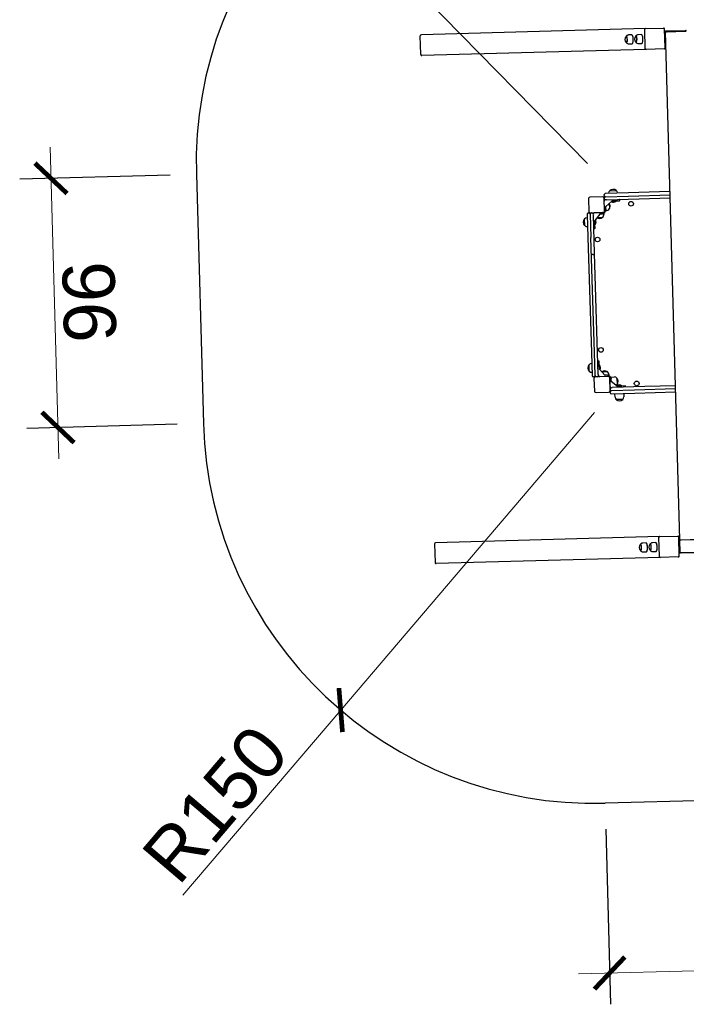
# Model space of a CAD drawing. Header units: millimetres. Extents: x 115689 to 123680, y 15655 to 20110.
# Tile 13 of 21: x 116945 to 117201, y 19043 to 19421. Entities that reach past the tile are written whole.
import ezdxf

# ---------------------------------------------------------------- set-up
doc = ezdxf.new("R2010")
doc.units = ezdxf.units.MM
doc.header["$LTSCALE"] = 100
doc.header["$MEASUREMENT"] = 0
doc.linetypes.add('DASHED', pattern=[0.75, 0.5, -0.25])
for name, color, linetype in [('2D_METAL', 232, 'Continuous'), ('4.Piłkochwyty', 30, 'DASHED'), ('Warstwa1', 1, 'Continuous')]:
    doc.layers.add(name, color=color, linetype=linetype)
doc.styles.add('styl3', font='ARIAL.TTF', dxfattribs={"height": 20})
doc.dimstyles.new('ISO-25$0', dxfattribs={"dimtxt": 10, "dimasz": 10, "dimexe": 5, "dimexo": 12, "dimgap": 2, "dimtad": 1, "dimdec": 0, "dimtxsty": 'Standard', "dimblk": 'ARCHTICK', "dimcen": 2.5, "dimdle": 5, "dimadec": 0, "dimazin": 0, "dimtfac": 1, "dimtdec": 0, "dimtmove": 0, "dimatfit": 3, "dimfxl": 1, "dimlwd": 0, "dimarcsym": 0})

# ---------------------------------------------------------------- blocks, each defined once
blk = doc.blocks.new('_ArchTick')
at = {"layer": 'Warstwa1', "color": 0, "const_width": 0.15}
blk.add_lwpolyline([(-0.5, -0.5), (0.5, 0.5)], dxfattribs=at)
blk = doc.blocks.new('*D652')
at = {"layer": '2D_METAL', "color": 1, "linetype": 'ByBlock', "lineweight": 0}
for p in [(117165.58, 19270.42), (117007.83, 19085.24)]:
    blk.add_line(p, (117068.3, 19156.23), dxfattribs=at)
at = {"layer": 'Defpoints', "color": 0, "linetype": 'ByBlock'}
for p in [(117165.58, 19270.42), (117068.3, 19156.23)]:
    blk.add_point(p, dxfattribs=at)
at = {"layer": '2D_METAL', "color": 1, "linetype": 'ByBlock', "lineweight": 0, "xscale": 12, "yscale": 12, "zscale": 12, "rotation": 49.57208077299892}
blk.add_blockref('_ArchTick', (117068.3, 19156.23), dxfattribs=at)
at = {"layer": '2D_METAL', "color": 4, "linetype": 'ByBlock', "insert": (117020.23, 19120.17), "char_height": 20, "attachment_point": 5, "rotation": 49.5721, "style": 'styl3'}
blk.add_mtext('R150', dxfattribs=at)
blk = doc.blocks.new('*D653')
at = {"layer": '2D_METAL', "color": 1, "linetype": 'ByBlock', "lineweight": 0}
for p in [(116959.43, 19573.68), (117162.9, 19366)]:
    blk.add_line(p, (117057.93, 19473.15), dxfattribs=at)
at = {"layer": 'Defpoints', "color": 0, "linetype": 'ByBlock'}
for p in [(117057.93, 19473.15), (117162.9, 19366)]:
    blk.add_point(p, dxfattribs=at)
at = {"layer": '2D_METAL', "color": 1, "linetype": 'ByBlock', "lineweight": 0, "xscale": 12, "yscale": 12, "zscale": 12, "rotation": 314.4131943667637}
blk.add_blockref('_ArchTick', (117057.93, 19473.15), dxfattribs=at)
at = {"layer": '2D_METAL', "color": 4, "linetype": 'ByBlock', "insert": (116993.11, 19558.19), "char_height": 20, "attachment_point": 5, "rotation": 314.4132, "style": 'styl3'}
blk.add_mtext('R150', dxfattribs=at)
blk = doc.blocks.new('*D663')
at = {"layer": '2D_METAL', "color": 1, "linetype": 'ByBlock', "lineweight": -2}
for p, q in [((118946.72, 19158.79), (118948.55, 19091.64)), ((117169.93, 19110.48), (117171.75, 19043.33))]:
    blk.add_line(p, q, dxfattribs=at)
at = {"layer": '2D_METAL', "color": 1, "linetype": 'ByBlock', "lineweight": 0}
blk.add_line((117159.43, 19055), (118960.22, 19103.96), dxfattribs=at)
at = {"layer": 'Defpoints', "color": 0, "linetype": 'ByBlock'}
for p in [(118946.45, 19168.78), (117169.66, 19120.47), (118948.22, 19103.64)]:
    blk.add_point(p, dxfattribs=at)
at = {"layer": '2D_METAL', "color": 1, "linetype": 'ByBlock', "lineweight": 0, "xscale": 12, "yscale": 12, "zscale": 12}
for p, rotation in [((118948.22, 19103.64), 1.557425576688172), ((117171.43, 19055.33), 181.5574255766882)]:
    blk.add_blockref('_ArchTick', p, dxfattribs=dict(at, rotation=rotation))
at = {"layer": '2D_METAL', "color": 4, "linetype": 'ByBlock', "insert": (118059.47, 19092.52), "char_height": 20, "attachment_point": 5, "rotation": 1.5574, "style": 'styl3'}
blk.add_mtext('1777', dxfattribs=at)
blk = doc.blocks.new('*D670')
at = {"layer": '2D_METAL', "color": 1, "linetype": 'ByBlock', "lineweight": 0}
blk.add_line((116956.87, 19372.24), (116960.22, 19252.66), dxfattribs=at)
at = {"layer": '2D_METAL', "color": 1, "linetype": 'ByBlock', "lineweight": -2}
for p, q in [((117002.97, 19361.52), (116945.21, 19359.91)), ((117005.64, 19265.94), (116947.89, 19264.32))]:
    blk.add_line(p, q, dxfattribs=at)
at = {"layer": 'Defpoints', "color": 0, "linetype": 'ByBlock'}
for p in [(117012.96, 19361.8), (116959.89, 19264.66), (117015.64, 19266.22)]:
    blk.add_point(p, dxfattribs=at)
at = {"layer": '2D_METAL', "color": 1, "linetype": 'ByBlock', "lineweight": 0, "xscale": 12, "yscale": 12, "zscale": 12}
for p, rotation in [((116957.21, 19360.24), 91.60363360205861), ((116959.89, 19264.66), 271.6036336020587)]:
    blk.add_blockref('_ArchTick', p, dxfattribs=dict(at, rotation=rotation))
at = {"layer": '2D_METAL', "color": 4, "linetype": 'ByBlock', "insert": (116971.75, 19312.82), "char_height": 20, "attachment_point": 5, "rotation": 271.6036, "style": 'styl3'}
blk.add_mtext('96', dxfattribs=at)

msp = doc.modelspace()

# ---------------------------------------------------------------- linework, layer by layer
at = {"layer": '4.Piłkochwyty', "linetype": 'ByBlock'}
for p, q in [((117099.02, 19407.719), (117098.818, 19414.916)), ((117185.129, 19417.733), (117099.225, 19415.328)), ((117177.833, 19414.778), (117177.82, 19414.777)), ((117179.962, 19415.287), (117178.717, 19415.252)), ((117181.533, 19414.881), (117181.52, 19414.881)), ((117183.662, 19415.391), (117182.417, 19415.356)), ((117184.758, 19417.322), (117184.959, 19410.125)), ((117184.758, 19417.322), (117184.959, 19410.125)), ((117185.187, 19417.735), (117185.129, 19417.733)), ((117185.187, 19417.735), (117192.081, 19417.928)), ((117192.683, 19410.341), (117192.481, 19417.539)), ((117192.512, 19416.439), (117192.83, 19416.448)), ((117192.825, 19416.648), (117192.83, 19416.448)), ((117192.83, 19416.448), (117193.23, 19416.459)), ((117198.282, 19221.724), (117192.83, 19416.448)), ((117192.971, 19416.802), (117193.22, 19416.809)), ((117193.22, 19416.809), (117200.418, 19417.01)), ((117193.23, 19416.459), (117200.427, 19416.661)), ((117193.43, 19416.465), (117200.227, 19416.655)), ((117200.418, 19417.01), (117200.668, 19417.017)), ((117200.427, 19416.661), (117200.827, 19416.672)), ((117177.89, 19412.278), (117177.903, 19412.279)), ((117178.812, 19411.854), (117180.057, 19411.889)), ((117181.59, 19412.382), (117181.603, 19412.382)), ((117182.512, 19411.957), (117183.757, 19411.992)), ((117192.652, 19411.441), (117192.97, 19411.45)), ((117185.353, 19409.736), (117099.449, 19407.331)), ((117185.411, 19409.738), (117185.353, 19409.736)), ((117192.304, 19409.931), (117185.411, 19409.738)), ((117012.961, 19361.804), (117015.637, 19266.22)), ((117169.276, 19353.666), (117169.269, 19353.866)), ((117178.633, 19354.657), (117169.754, 19354.381)), ((117171.054, 19354.421), (117171.051, 19354.521)), ((117171.471, 19355.485), (117173.97, 19355.563)), ((117171.471, 19355.472), (117173.97, 19355.549)), ((117171.471, 19355.472), (117171.471, 19355.485)), ((117173.97, 19355.563), (117173.97, 19355.549)), ((117174.449, 19354.627), (117174.452, 19354.527)), ((117194.546, 19355.152), (117178.633, 19354.657)), ((117178.67, 19353.458), (117194.58, 19353.953)), ((117163.284, 19352.379), (117163.434, 19347.551)), ((117168.692, 19353.147), (117163.865, 19352.997)), ((117169.26, 19353.165), (117169.791, 19353.181)), ((117169.269, 19352.865), (117169.26, 19353.165)), ((117169.273, 19352.759), (117169.269, 19352.865)), ((117169.461, 19347.739), (117169.311, 19352.566)), ((117169.598, 19352.031), (117169.601, 19351.919)), ((117169.791, 19353.181), (117178.67, 19353.458)), ((117170.198, 19351.994), (117169.829, 19351.982)), ((117172.233, 19351.533), (117169.943, 19349.443)), ((117170.198, 19351.994), (117182.703, 19352.383)), ((117171.282, 19350.627), (117171.344, 19348.628)), ((117171.282, 19350.627), (117171.344, 19348.628)), ((117172.245, 19351.557), (117173.843, 19351.607)), ((117173.843, 19351.607), (117175.242, 19351.65)), ((117173.844, 19351.567), (117173.845, 19351.532)), ((117175.339, 19351.753), (117175.33, 19352.053)), ((117182.703, 19352.383), (117194.614, 19352.753)), ((117162.769, 19346.428), (117163.045, 19337.548)), ((117163.253, 19346.943), (117163.453, 19346.95)), ((117163.452, 19346.967), (117163.752, 19346.977)), ((117163.452, 19346.967), (117163.453, 19346.95)), ((117163.752, 19346.977), (117163.914, 19346.982)), ((117163.968, 19346.466), (117164.244, 19337.586)), ((117164.052, 19346.97), (117168.88, 19347.12)), ((117164.452, 19346.981), (117164.652, 19346.987)), ((117165.217, 19346.736), (117165.103, 19346.733)), ((117165.167, 19346.503), (117165.175, 19346.253)), ((117167.351, 19347.071), (117165.652, 19347.018)), ((117167.709, 19346.547), (117165.766, 19344.132)), ((117167.311, 19347.07), (117167.311, 19347.071)), ((117168.75, 19347.115), (117167.351, 19347.071)), ((117167.768, 19346.584), (117168.649, 19346.611)), ((117167.768, 19346.584), (117167.784, 19346.584)), ((117167.791, 19347.086), (117167.791, 19347.085)), ((117169.265, 19346.63), (117168.649, 19346.611)), ((117168.863, 19346.718), (117168.853, 19347.018)), ((117169.158, 19346.859), (117168.858, 19346.849)), ((117169.017, 19347.141), (117169.149, 19347.145)), ((117169.149, 19347.145), (117169.449, 19347.154)), ((117169.437, 19347.468), (117169.435, 19347.544)), ((117169.447, 19347.168), (117169.437, 19347.468)), ((117169.447, 19347.168), (117169.668, 19347.175)), ((117169.449, 19347.154), (117169.456, 19346.948)), ((117169.545, 19348.271), (117169.844, 19348.281)), ((117169.714, 19348.277), (117169.739, 19347.477)), ((117169.938, 19348.501), (117169.91, 19349.382)), ((117169.911, 19349.366), (117169.91, 19349.382)), ((117169.938, 19348.501), (117169.957, 19347.884)), ((117171.593, 19349.647), (117171.593, 19349.625)), ((117161.774, 19344.646), (117161.787, 19344.647)), ((117161.851, 19342.148), (117161.774, 19344.646)), ((117161.865, 19342.148), (117161.787, 19344.647)), ((117162.709, 19345.126), (117162.809, 19345.129)), ((117165.639, 19331.362), (117165.175, 19346.253)), ((117165.792, 19342.52), (117165.742, 19344.118)), ((117168.61, 19345.199), (117166.611, 19345.137)), ((117168.61, 19345.199), (117166.611, 19345.137)), ((117167.63, 19344.889), (117167.608, 19344.888)), ((117161.865, 19342.148), (117161.851, 19342.148)), ((117162.915, 19341.73), (117162.815, 19341.727)), ((117165.438, 19341.009), (117165.738, 19341.018)), ((117165.835, 19341.121), (117165.792, 19342.52)), ((117165.866, 19342.523), (117165.832, 19342.522)), ((117163.045, 19337.548), (117164.419, 19293.396)), ((117165.618, 19293.434), (117164.246, 19337.539)), ((117166.693, 19297.467), (117165.639, 19331.362)), ((117164.95, 19330.977), (117165.15, 19330.983)), ((117167.083, 19284.962), (117166.693, 19297.467)), ((117165.895, 19284.555), (117165.618, 19293.434)), ((117164.419, 19293.396), (117164.695, 19284.517)), ((117167.323, 19290.103), (117167.023, 19290.093)), ((117167.469, 19288.606), (117167.426, 19290.006)), ((117163.514, 19288.733), (117163.527, 19288.734)), ((117163.591, 19286.235), (117163.514, 19288.733)), ((117163.605, 19286.235), (117163.527, 19288.734)), ((117163.605, 19286.235), (117163.591, 19286.235)), ((117164.449, 19289.213), (117164.549, 19289.216)), ((117167.519, 19287.009), (117167.469, 19288.606)), ((117167.509, 19288.608), (117167.544, 19288.609)), ((117167.544, 19286.997), (117169.633, 19284.707)), ((117168.45, 19286.046), (117170.449, 19286.108)), ((117168.45, 19286.046), (117170.449, 19286.108)), ((117169.43, 19286.356), (117169.451, 19286.357)), ((117164.655, 19285.818), (117164.555, 19285.814)), ((117165.411, 19284.039), (117165.211, 19284.033)), ((117165.411, 19284.039), (117165.412, 19283.998)), ((117165.412, 19283.998), (117165.712, 19284.007)), ((117165.429, 19283.442), (117165.579, 19278.614)), ((117165.712, 19284.007), (117165.786, 19284.009)), ((117170.838, 19284.211), (117166.01, 19284.06)), ((117167.046, 19284.363), (117167.156, 19284.366)), ((117167.083, 19284.962), (117167.094, 19284.593)), ((117170.575, 19284.701), (117169.694, 19284.674)), ((117169.71, 19284.674), (117169.694, 19284.674)), ((117170.575, 19284.701), (117171.192, 19284.72)), ((117170.805, 19284.308), (117170.795, 19284.608)), ((117170.799, 19284.48), (117171.099, 19284.489)), ((117171.065, 19284.174), (117171.109, 19284.175)), ((117171.109, 19284.175), (117171.409, 19284.184)), ((117171.402, 19284.418), (117171.408, 19284.198)), ((117171.408, 19284.198), (117171.628, 19284.205)), ((117171.418, 19283.899), (117171.408, 19284.198)), ((117171.42, 19283.816), (117171.418, 19283.899)), ((117171.606, 19278.802), (117171.456, 19283.63)), ((117171.462, 19283.5), (117171.505, 19282.1)), ((117171.505, 19282.1), (117171.558, 19280.401)), ((117171.859, 19283.612), (117171.559, 19283.603)), ((117171.718, 19283.908), (117171.727, 19283.608)), ((117171.946, 19284.015), (117173.245, 19284.055)), ((117171.946, 19284.015), (117171.965, 19283.398)), ((117171.993, 19282.517), (117171.965, 19283.398)), ((117171.993, 19282.517), (117171.992, 19282.533)), ((117172.029, 19282.458), (117174.445, 19280.515)), ((117174.196, 19283.635), (117174.273, 19281.136)), ((117174.196, 19283.635), (117174.273, 19281.136)), ((117171.586, 19278.501), (117171.582, 19278.614)), ((117171.595, 19278.201), (117171.586, 19278.501)), ((117171.589, 19279.402), (117171.596, 19279.202)), ((117171.84, 19279.967), (117171.844, 19279.853)), ((117172.074, 19279.917), (117172.442, 19279.929)), ((117180.989, 19278.994), (117172.11, 19278.718)), ((117184.947, 19280.318), (117172.442, 19279.929)), ((117176.056, 19280.541), (117174.459, 19280.492)), ((117176.054, 19280.616), (117176.055, 19280.581)), ((117177.455, 19280.585), (117176.056, 19280.541)), ((117177.568, 19280.188), (117177.558, 19280.488)), ((117196.665, 19279.482), (117180.989, 19278.994)), ((117196.631, 19280.681), (117184.947, 19280.318)), ((117166.198, 19278.033), (117171.025, 19278.184)), ((117171.595, 19278.201), (117171.626, 19278.202)), ((117171.632, 19278.002), (117171.626, 19278.202)), ((117172.147, 19277.518), (117181.026, 19277.794)), ((117173.488, 19276.259), (117173.448, 19277.559)), ((117176.466, 19275.415), (117173.967, 19275.337)), ((117176.466, 19275.401), (117173.967, 19275.324)), ((117173.967, 19275.324), (117173.967, 19275.337)), ((117176.466, 19275.415), (117176.466, 19275.401)), ((117176.846, 19277.664), (117176.886, 19276.365)), ((117181.026, 19277.794), (117196.698, 19278.282)), ((117190.587, 19222.809), (117104.682, 19220.404)), ((117190.586, 19222.809), (117104.682, 19220.404)), ((117190.215, 19222.399), (117190.416, 19215.202)), ((117190.215, 19222.399), (117190.416, 19215.202)), ((117190.215, 19222.399), (117190.416, 19215.202)), ((117190.215, 19222.399), (117190.416, 19215.202)), ((117190.644, 19222.811), (117190.587, 19222.809)), ((117190.644, 19222.811), (117190.587, 19222.809)), ((117190.644, 19222.811), (117197.538, 19223.004)), ((117198.14, 19215.418), (117197.938, 19222.615)), ((117198.282, 19221.724), (117198.287, 19221.524)), ((117198.687, 19221.535), (117205.884, 19221.737)), ((117198.887, 19221.541), (117205.685, 19221.731)), ((117104.276, 19219.993), (117104.477, 19212.796)), ((117104.276, 19219.993), (117104.477, 19212.796)), ((117183.29, 19219.854), (117183.277, 19219.854)), ((117185.419, 19220.364), (117184.174, 19220.329)), ((117184.174, 19220.329), (117184.174, 19220.329)), ((117186.99, 19219.958), (117186.977, 19219.957)), ((117189.119, 19220.467), (117187.874, 19220.432)), ((117187.874, 19220.432), (117187.874, 19220.432)), ((117197.969, 19221.515), (117198.287, 19221.524)), ((117198.287, 19221.524), (117198.687, 19221.535)), ((117198.427, 19216.526), (117198.287, 19221.524)), ((117198.427, 19216.526), (117198.287, 19221.524)), ((117190.81, 19214.812), (117104.906, 19212.407)), ((117190.81, 19214.812), (117104.906, 19212.407)), ((117183.347, 19217.355), (117183.36, 19217.355)), ((117184.269, 19216.93), (117184.27, 19216.93)), ((117184.27, 19216.93), (117185.514, 19216.965)), ((117187.047, 19217.458), (117187.06, 19217.458)), ((117187.969, 19217.034), (117189.214, 19217.069)), ((117187.969, 19217.034), (117187.969, 19217.034)), ((117190.868, 19214.814), (117190.81, 19214.812)), ((117190.868, 19214.814), (117190.81, 19214.812)), ((117197.761, 19215.007), (117190.868, 19214.814)), ((117198.109, 19216.517), (117198.427, 19216.526)), ((117198.827, 19216.537), (117198.427, 19216.526)), ((117198.433, 19216.326), (117198.427, 19216.526)), ((117206.024, 19216.739), (117198.827, 19216.537)), ((117199.027, 19216.543), (117205.825, 19216.733)), ((118947.024, 19168.797), (117169.655, 19120.473))]:
    msp.add_line(p, q, dxfattribs=at)
for centre in [(117179.651, 19350.472), (117179.651, 19350.472), (117166.786, 19336.78), (117166.786, 19336.78), (117168.105, 19294.401), (117168.105, 19294.401), (117181.796, 19281.535)]:
    msp.add_circle(centre, 0.9, dxfattribs=at)
for centre, radius, start, end in [((117162.902, 19366.001), 150, 91.64984, 181.60363), ((117179.112, 19413.563), 1.812, 140.7184, 222.48887), ((117182.812, 19413.666), 1.812, 140.7184, 222.48887), ((117192.086, 19417.533), 0.395, 0.87171, 90.80524), ((117192.975, 19416.652), 0.15, 91.60363, 181.60363), ((117200.672, 19416.868), 0.15, 1.60363, 91.60363), ((117178.708, 19412.982), 1.112, 212.03047, 275.36532), ((117182.408, 19413.085), 1.112, 212.03047, 275.36532), ((117192.288, 19410.325), 0.395, 272.33977, 2.39781), ((117169.769, 19353.881), 0.5, 91.78254, 181.78254), ((117172.25, 19354.559), 1.2, 130.46473, 181.78254), ((117172.761, 19354.212), 1.812, 48.17972, 135.38536), ((117173.25, 19354.59), 1.2, 1.78254, 53.10036), ((117163.883, 19352.397), 0.6, 91.78254, 181.78254), ((117168.711, 19352.548), 0.6, 1.78254, 91.78254), ((117169.775, 19353.681), 0.5, 181.78254, 271.78254), ((117169.807, 19352.682), 0.5, 91.78254, 181.78254), ((117169.814, 19352.482), 0.5, 181.78254, 271.78254), ((117169.845, 19351.482), 0.5, 91.78254, 181.78254), ((117169.707, 19349.588), 1.887, 1.78254, 33.39667), ((117172.808, 19352.725), 1.6, 240.34956, 309.58227), ((117172.3, 19351.459), 0.1, 91.78254, 155.2296), ((117173.804, 19351.566), 0.04, 1.78254, 91.78254), ((117173.795, 19351.531), 0.05, 309.58227, 1.78254), ((117175.23, 19352.05), 0.1, 1.78254, 91.78254), ((117175.239, 19351.75), 0.1, 271.78254, 1.78254), ((117163.268, 19346.444), 0.5, 91.78254, 181.78254), ((117164.034, 19347.57), 0.6, 181.78254, 271.78254), ((117163.468, 19346.45), 0.5, 1.78254, 91.78254), ((117164.079, 19346.1), 0.6, 95.98701, 106.03414), ((117164.468, 19346.481), 0.5, 91.78254, 181.78254), ((117164.668, 19346.487), 0.5, 1.78254, 91.78254), ((117165.667, 19346.518), 0.5, 91.78254, 181.78254), ((117167.787, 19346.484), 0.1, 91.78254, 153.80072), ((117167.657, 19346.502), 1.614, 306.19152, 4.569), ((117168.753, 19347.015), 0.1, 1.78254, 91.78254), ((117168.763, 19346.715), 0.1, 271.78254, 1.78254), ((117168.861, 19347.72), 0.6, 271.78254, 1.78254), ((117169.14, 19347.458), 0.6, 271.78254, 1.78254), ((117169.541, 19348.371), 0.1, 181.78254, 271.78254), ((117169.841, 19348.381), 0.1, 271.78254, 1.78254), ((117170.011, 19349.369), 0.1, 114.0124, 181.78254), ((117169.985, 19349.498), 1.614, 268.99608, 327.37356), ((117169.707, 19349.566), 1.887, 330.16842, 1.78254), ((117163.124, 19343.438), 1.813, 138.17972, 225.38536), ((117162.746, 19343.926), 1.2, 91.78254, 143.10036), ((117165.843, 19344.069), 0.1, 120.06814, 181.78254), ((117165.83, 19342.562), 0.04, 181.78254, 271.78254), ((117165.865, 19342.573), 0.05, 271.78254, 323.98282), ((117164.611, 19343.484), 1.6, 323.98282, 33.21552), ((117167.549, 19346.774), 1.887, 240.16842, 271.78254), ((117167.571, 19346.775), 1.887, 271.78254, 303.39667), ((117162.777, 19342.927), 1.2, 220.46473, 271.78254), ((117165.435, 19341.109), 0.1, 181.78254, 271.78254), ((117165.735, 19341.118), 0.1, 271.78254, 1.78254), ((117167.026, 19289.993), 0.1, 91.78254, 181.78254), ((117167.326, 19290.003), 0.1, 1.78254, 91.78254), ((117164.864, 19287.525), 1.813, 138.17972, 225.38536), ((117164.486, 19288.013), 1.2, 91.78254, 143.10036), ((117164.518, 19287.014), 1.2, 220.46473, 271.78254), ((117167.511, 19288.568), 0.04, 91.78254, 181.78254), ((117167.618, 19287.064), 0.1, 181.78254, 245.2296), ((117167.546, 19288.559), 0.05, 39.58227, 91.78254), ((117166.351, 19287.571), 1.6, 330.34956, 39.58227), ((117169.488, 19284.47), 1.887, 91.78254, 123.39667), ((117169.51, 19284.471), 1.887, 60.16842, 91.78254), ((117169.578, 19284.749), 1.614, 358.99608, 57.37356), ((117165.195, 19284.533), 0.5, 181.78254, 271.78254), ((117165.395, 19284.539), 0.5, 271.78254, 1.78254), ((117166.029, 19283.461), 0.6, 91.78254, 181.78254), ((117165.983, 19284.93), 0.6, 257.69967, 267.41845), ((117166.394, 19284.571), 0.5, 181.78254, 267.25351), ((117166.594, 19284.577), 0.5, 276.31158, 1.78254), ((117167.594, 19284.608), 0.5, 181.78254, 267.25351), ((117169.707, 19284.774), 0.1, 204.0124, 271.78254), ((117170.695, 19284.605), 0.1, 1.78254, 91.78254), ((117170.705, 19284.305), 0.1, 281.92035, 1.78254), ((117170.856, 19283.611), 0.6, 1.78254, 91.78254), ((117171.118, 19283.889), 0.6, 1.78254, 91.78254), ((117171.562, 19283.503), 0.1, 91.78254, 181.78254), ((117171.862, 19283.512), 0.1, 1.78254, 91.78254), ((117172.092, 19282.536), 0.1, 181.78254, 243.80072), ((117173.283, 19282.856), 1.2, 40.46473, 91.78254), ((117172.923, 19282.345), 1.812, 318.17972, 45.38536), ((117166.179, 19278.633), 0.6, 181.78254, 271.78254), ((117171.007, 19278.783), 0.6, 271.78254, 1.78254), ((117172.058, 19280.417), 0.5, 181.78254, 271.78254), ((117172.089, 19279.417), 0.5, 91.78254, 181.78254), ((117172.095, 19279.217), 0.5, 181.78254, 271.78254), ((117172.126, 19278.218), 0.5, 91.78254, 181.78254), ((117172.476, 19278.829), 0.6, 185.98701, 195.99344), ((117173.314, 19281.857), 1.2, 304.909, 323.10036), ((117175.092, 19279.361), 1.6, 53.98282, 123.21552), ((117174.507, 19280.593), 0.1, 210.06814, 271.78254), ((117176.015, 19280.58), 0.04, 271.78254, 1.78254), ((117176.004, 19280.614), 0.05, 1.78254, 53.98282), ((117177.458, 19280.485), 0.1, 1.78254, 91.78254), ((117177.468, 19280.185), 0.1, 271.78254, 1.78254), ((117172.132, 19278.018), 0.5, 181.78254, 271.78254), ((117174.687, 19276.297), 1.2, 181.78254, 233.10036), ((117175.176, 19276.674), 1.813, 228.17972, 315.38536), ((117175.687, 19276.328), 1.2, 310.46473, 1.78254), ((117165.578, 19270.417), 150, 181.60363, 271.55743), ((117197.543, 19222.609), 0.395, 0.87171, 90.80524), ((117197.543, 19222.609), 0.395, 0.87171, 90.80524), ((117184.569, 19218.639), 1.812, 140.7184, 222.48887), ((117184.569, 19218.639), 1.812, 140.7184, 222.48887), ((117188.269, 19218.743), 1.812, 140.7184, 222.48887), ((117188.269, 19218.743), 1.812, 140.7184, 222.48887), ((117184.165, 19218.058), 1.112, 212.03047, 275.36532), ((117184.165, 19218.058), 1.112, 212.03047, 275.36532), ((117187.865, 19218.162), 1.112, 212.03047, 275.36532), ((117187.865, 19218.162), 1.112, 212.03047, 275.36532), ((117197.745, 19215.401), 0.395, 272.33977, 2.39781), ((117197.745, 19215.401), 0.395, 272.33977, 2.39781)]:
    msp.add_arc(centre, radius, start, end, dxfattribs=at)
for centre, major_axis, ratio, start_param, end_param in [((117099.236, 19414.928), (-0.417, -0.012), 0.9578263, 4.712389, 6.2831853), ((117177.855, 19413.528), (0.035, -1.25), 0.2873479, 0, 3.4620493), ((117177.868, 19413.528), (-0.035, 1.25), 0.2873479, 3.1415927, 6.2831853), ((117180.01, 19413.588), (0.048, -1.699), 0.2873479, 0, 3.1415927), ((117181.555, 19413.631), (0.035, -1.25), 0.2873479, 0, 3.4620493), ((117181.568, 19413.632), (0.035, -1.25), 0.2873479, 0, 3.1415927), ((117183.709, 19413.692), (0.048, -1.699), 0.2873479, 0, 3.1415927), ((117185.141, 19417.333), (-0.011, 0.4), 0.9578263, 0, 1.5707963), ((117185.141, 19417.333), (-0.011, 0.4), 0.9578263, 0, 1.5707963), ((117185.198, 19417.335), (0.011, -0.4), 0.9578263, 3.1415927, 4.712389), ((117177.855, 19413.528), (0.035, -1.25), 0.2873479, 5.9627287, 6.2831853), ((117181.555, 19413.631), (0.035, -1.25), 0.2873479, 5.9627287, 6.2831853), ((117099.437, 19407.731), (-0.417, -0.012), 0.9578263, 0, 1.5707963), ((117185.342, 19410.136), (-0.011, 0.4), 0.9578263, 1.5707963, 3.1415927), ((117185.342, 19410.136), (-0.011, 0.4), 0.9578263, 1.5707963, 3.1415927), ((117185.4, 19410.137), (0.011, -0.4), 0.9578263, 4.712389, 6.2831853), ((117190.598, 19222.409), (-0.011, 0.4), 0.9578263, 0, 1.5707963), ((117190.598, 19222.409), (-0.011, 0.4), 0.9578263, 0, 1.5707963), ((117190.598, 19222.409), (-0.011, 0.4), 0.9578263, 0, 1.5707963), ((117190.598, 19222.409), (-0.011, 0.4), 0.9578263, 0, 1.5707963), ((117190.655, 19222.411), (0.011, -0.4), 0.9578263, 3.1415927, 4.712389), ((117190.655, 19222.411), (0.011, -0.4), 0.9578263, 3.1415927, 4.712389), ((117104.693, 19220.004), (-0.417, -0.012), 0.9578263, 4.712389, 6.2831853), ((117104.693, 19220.004), (-0.417, -0.012), 0.9578263, 4.712389, 6.2831853), ((117183.312, 19218.604), (0.035, -1.25), 0.2873479, 0, 3.4620493), ((117183.312, 19218.604), (-0.035, 1.25), 0.2873479, 0, 0.3204567), ((117183.312, 19218.604), (-0.035, 1.25), 0.2873479, 2.821136, 6.2831853), ((117183.325, 19218.604), (0.035, -1.25), 0.2873479, 0, 3.1415927), ((117183.325, 19218.604), (0.035, -1.25), 0.2873479, 0, 3.1415927), ((117185.467, 19218.664), (0.048, -1.699), 0.2873479, 0, 3.1415927), ((117185.467, 19218.664), (-0.048, 1.699), 0.2873479, 3.1415927, 6.2831853), ((117187.012, 19218.708), (0.035, -1.25), 0.2873479, 0, 3.4620493), ((117187.012, 19218.708), (0.035, -1.25), 0.2873479, 0, 3.4620493), ((117187.025, 19218.708), (0.035, -1.25), 0.2873479, 0, 3.1415927), ((117187.025, 19218.708), (-0.035, 1.25), 0.2873479, 3.1415927, 6.2831853), ((117189.167, 19218.768), (0.048, -1.699), 0.2873479, 0, 3.1415927), ((117189.166, 19218.768), (-0.048, 1.699), 0.2873479, 3.1415927, 6.2831853), ((117183.312, 19218.604), (0.035, -1.25), 0.2873479, 5.9627287, 6.2831853), ((117187.012, 19218.708), (0.035, -1.25), 0.2873479, 5.9627287, 6.2831853), ((117187.012, 19218.708), (0.035, -1.25), 0.2873479, 5.9627287, 6.2831853), ((117190.799, 19215.212), (-0.011, 0.4), 0.9578263, 1.5707963, 3.1415927), ((117190.799, 19215.212), (-0.011, 0.4), 0.9578263, 1.5707963, 3.1415927), ((117190.799, 19215.212), (-0.011, 0.4), 0.9578263, 1.5707963, 3.1415927), ((117190.799, 19215.212), (-0.011, 0.4), 0.9578263, 1.5707963, 3.1415927), ((117190.857, 19215.214), (0.011, -0.4), 0.9578263, 4.712389, 6.2831853), ((117190.857, 19215.214), (0.011, -0.4), 0.9578263, 4.712389, 6.2831853), ((117104.894, 19212.807), (-0.417, -0.012), 0.9578263, 0, 1.5707963), ((117104.894, 19212.807), (-0.417, -0.012), 0.9578263, 0, 1.5707963)]:
    msp.add_ellipse(centre, major_axis=major_axis, ratio=ratio, start_param=start_param, end_param=end_param, dxfattribs=at)
for points, knots in [([(117178.717, 19415.235), (117178.667, 19415.239), (117178.485, 19415.253), (117178.174, 19415.13), (117177.875, 19414.917), (117177.759, 19414.756), (117177.702, 19414.674)], [0, 0, 0, 0, 0.112668, 0.472921, 0.7728412, 1, 1, 1, 1]), ([(117182.417, 19415.339), (117182.366, 19415.343), (117182.185, 19415.357), (117181.874, 19415.233), (117181.575, 19415.02), (117181.459, 19414.859), (117181.402, 19414.778)], [0, 0, 0, 0, 0.112668, 0.472921, 0.7728412, 1, 1, 1, 1]), ([(117167.38, 19346.487), (117167.397, 19346.492), (117167.414, 19346.497), (117167.449, 19346.507), (117167.467, 19346.512), (117167.518, 19346.526), (117167.552, 19346.535), (117167.617, 19346.553), (117167.648, 19346.561), (117167.694, 19346.572), (117167.709, 19346.576), (117167.738, 19346.581), (117167.753, 19346.583), (117167.768, 19346.584)], [0, 0, 0, 0, 0.125, 0.125, 0.25, 0.25, 0.5, 0.5, 0.75, 0.75, 0.875, 0.875, 1, 1, 1, 1]), ([(117164.95, 19330.977), (117164.917, 19330.976), (117164.885, 19330.977), (117164.837, 19330.982), (117164.821, 19330.985), (117164.789, 19330.991), (117164.773, 19330.994), (117164.728, 19331.007), (117164.699, 19331.017), (117164.643, 19331.041), (117164.617, 19331.056), (117164.57, 19331.088), (117164.549, 19331.106), (117164.511, 19331.144), (117164.495, 19331.165), (117164.469, 19331.208), (117164.458, 19331.23), (117164.448, 19331.265), (117164.445, 19331.277), (117164.441, 19331.301), (117164.44, 19331.313), (117164.439, 19331.325)], [0, 0, 0, 0, 0.125, 0.125, 0.1875, 0.1875, 0.25, 0.25, 0.375, 0.375, 0.5, 0.5, 0.625, 0.625, 0.75, 0.75, 0.875, 0.875, 0.9375, 0.9375, 1, 1, 1, 1]), ([(117165.15, 19330.983), (117165.183, 19330.984), (117165.216, 19330.987), (117165.263, 19330.996), (117165.279, 19330.999), (117165.31, 19331.007), (117165.326, 19331.011), (117165.371, 19331.027), (117165.399, 19331.039), (117165.452, 19331.067), (117165.478, 19331.083), (117165.523, 19331.118), (117165.543, 19331.137), (117165.578, 19331.178), (117165.593, 19331.199), (117165.617, 19331.244), (117165.625, 19331.267), (117165.634, 19331.302), (117165.636, 19331.314), (117165.639, 19331.338), (117165.639, 19331.35), (117165.639, 19331.362)], [0, 0, 0, 0, 0.125, 0.125, 0.1875, 0.1875, 0.25, 0.25, 0.375, 0.375, 0.5, 0.5, 0.625, 0.625, 0.75, 0.75, 0.875, 0.875, 0.9375, 0.9375, 1, 1, 1, 1]), ([(117171.522, 19282.497), (117171.516, 19282.53), (117171.512, 19282.545), (117171.504, 19282.534), (117171.501, 19282.505), (117171.495, 19282.419), (117171.493, 19282.363), (117171.491, 19282.306)], [0, 0, 0, 0, 0.3310404, 0.3310404, 0.6708068, 0.6708068, 1, 1, 1, 1]), ([(117171.492, 19282.153), (117171.494, 19282.195), (117171.496, 19282.247), (117171.501, 19282.359), (117171.503, 19282.418), (117171.509, 19282.506), (117171.512, 19282.534), (117171.52, 19282.546), (117171.524, 19282.529), (117171.533, 19282.472), (117171.536, 19282.443), (117171.54, 19282.411)], [0, 0, 0, 0, 0.1981722, 0.1981722, 0.4194036, 0.4194036, 0.6406349, 0.6406349, 0.8618663, 0.8618663, 1, 1, 1, 1]), ([(117172.09, 19282.129), (117172.084, 19282.147), (117172.079, 19282.164), (117172.069, 19282.199), (117172.064, 19282.216), (117172.05, 19282.268), (117172.041, 19282.301), (117172.024, 19282.367), (117172.015, 19282.398), (117172.004, 19282.443), (117172.001, 19282.458), (117171.995, 19282.488), (117171.993, 19282.503), (117171.993, 19282.517)], [0, 0, 0, 0, 0.125, 0.125, 0.25, 0.25, 0.5, 0.5, 0.75, 0.75, 0.875, 0.875, 1, 1, 1, 1]), ([(117184.174, 19220.311), (117184.124, 19220.316), (117183.942, 19220.33), (117183.631, 19220.206), (117183.332, 19219.993), (117183.216, 19219.832), (117183.159, 19219.75)], [0, 0, 0, 0, 0.112668, 0.472921, 0.7728412, 1, 1, 1, 1]), ([(117184.174, 19220.311), (117184.124, 19220.316), (117183.942, 19220.33), (117183.631, 19220.206), (117183.332, 19219.993), (117183.216, 19219.832), (117183.159, 19219.75)], [0, 0, 0, 0, 0.112668, 0.472921, 0.7728412, 1, 1, 1, 1]), ([(117187.874, 19220.415), (117187.824, 19220.419), (117187.642, 19220.433), (117187.331, 19220.31), (117187.032, 19220.097), (117186.916, 19219.936), (117186.859, 19219.854)], [0, 0, 0, 0, 0.112668, 0.472921, 0.7728412, 1, 1, 1, 1]), ([(117187.874, 19220.415), (117187.823, 19220.419), (117187.642, 19220.433), (117187.331, 19220.31), (117187.032, 19220.097), (117186.916, 19219.936), (117186.859, 19219.854)], [0, 0, 0, 0, 0.112668, 0.472921, 0.7728412, 1, 1, 1, 1])]:
    msp.add_open_spline(points, degree=3, knots=knots, dxfattribs=at)

# ---------------------------------------------------------------- dimensions: what is measured, and where the dimension line sits
at = {"layer": '2D_METAL', "linetype": 'ByBlock'}
for center, mpoint, picture, middle in [((117162.902, 19366.001), (117057.928, 19473.148), '*D653', (116983.669, 19548.944)), ((117165.578, 19270.417), (117068.305, 19156.234), '*D652', (117030.283, 19111.603))]:
    dim = msp.add_radius_dim(center=center, mpoint=mpoint, dimstyle='ISO-25$0', override={"dimasz": 12, "dimexe": 12, "dimexo": 10, "dimgap": 3, "dimtxsty": 'styl3', "dimblk": 'ArchTick', "dimdle": 12, "dimclrd": 1, "dimclre": 1, "dimclrt": 4, "dimldrblk": 'ArchTick', "dimarcsym": 1}, dxfattribs=at)
    dim.commit()
    dim.dimension.update_dxf_attribs({"geometry": picture, "text_midpoint": middle, "dimtype": 164})
for p1, p2, distance, override, picture, middle in [((117012.961, 19361.804), (117015.637, 19266.22), -55.773, {"dimasz": 12, "dimexe": 12, "dimexo": 10, "dimgap": 3, "dimtxsty": 'styl3', "dimdle": 12, "dimclrd": 1, "dimclre": 1, "dimclrt": 4, "dimldrblk": 'ArchTick', "dimarcsym": 1}, '*D670', (116971.754, 19312.821)), ((117169.655, 19120.473), (118946.448, 19168.782), -65.169, {"dimasz": 12, "dimexe": 12, "dimexo": 10, "dimgap": 3, "dimtxsty": 'styl3', "dimblk": 'ArchTick', "dimdle": 12, "dimclrd": 1, "dimclre": 1, "dimclrt": 4, "dimldrblk": 'ArchTick', "dimarcsym": 1}, '*D663', (118059.469, 19092.518))]:
    dim = msp.add_aligned_dim(p1=p1, p2=p2, distance=distance, dimstyle='ISO-25$0', override=override, dxfattribs=at)
    dim.commit()
    dim.dimension.update_dxf_attribs({"geometry": picture, "text_midpoint": middle})

doc.saveas('drawing.dxf')
